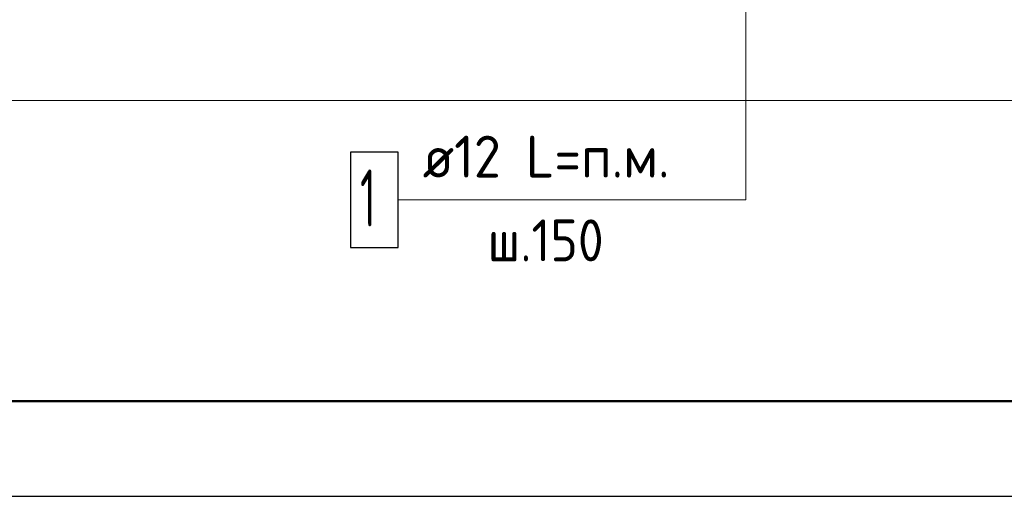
# Model space of a CAD drawing. Header units: millimetres. Extents: x 0 to 42000, y 0 to 29700.
# Tile 7 of 21: x 14003 to 19168, y 0 to 2504. Entities that reach past the tile are written whole.
import ezdxf

# ---------------------------------------------------------------- set-up
doc = ezdxf.new("R2010")
doc.units = ezdxf.units.MM
for name, color, linetype, lineweight in [('Standard', 7, 'Continuous', 25), ('Позиционная метка линия выноска', 7, 'Continuous', 13), ('Стена фоновая арматура Х1', 7, 'Continuous', 35)]:
    doc.layers.add(name, color=color, linetype=linetype, lineweight=lineweight)
doc.styles.add('ISOCPEUR', font='txt')

msp = doc.modelspace()

# ---------------------------------------------------------------- linework, layer by layer
at = {"layer": 'Standard', "color": 7, "linetype": 'Continuous', "lineweight": 25, "transparency": 33554687}
msp.add_lwpolyline([(0, 0), (42000, 0), (42000, 29700), (0, 29700), (0, 0)], close=True, dxfattribs=at)
at = {"layer": 'Standard', "color": 7, "linetype": 'Continuous', "lineweight": 50, "transparency": 33554687}
msp.add_lwpolyline([(2000, 29200), (41500, 29200), (41500, 500), (2000, 500), (2000, 29200)], close=True, dxfattribs=at)
at = {"layer": 'Standard', "color": 7, "linetype": 'Continuous', "lineweight": 13, "transparency": 33554687}
msp.add_lwpolyline([(10011.6, 500), (23000, 500), (23000, 14741.2), (10011.6, 14741.2), (10011.6, 500)], dxfattribs=at)
at = {"layer": 'Standard', "color": 254, "linetype": 'Continuous', "lineweight": 13, "true_color": 0xc4c4ff, "transparency": 33554687}
msp.add_lwpolyline([(13488.8, 2079.4), (19822.2, 2079.4), (19822.2, 10864.4), (13488.8, 10864.4), (13488.8, 2079.4)], dxfattribs=at)
at = {"layer": 'Позиционная метка линия выноска', "color": 7, "linetype": 'Continuous', "lineweight": 13, "transparency": 33554687}
msp.add_lwpolyline([(16155.5, 4334.2), (16532.6, 3957.1), (17811.7, 3957.1), (17811.7, 1557.1), (15988.4, 1557.1)], dxfattribs=at)
at = {"layer": 'Стена фоновая арматура Х1', "color": 7, "linetype": 'Continuous', "lineweight": 25, "transparency": 33554687}
msp.add_lwpolyline([(15738.4, 1307.1), (15988.4, 1307.1), (15988.4, 1807.1), (15738.4, 1807.1), (15738.4, 1307.1)], dxfattribs=at)

# ---------------------------------------------------------------- texts
at = {"layer": 'Стена фоновая арматура Х1', "color": 7, "linetype": 'Continuous', "lineweight": 13, "transparency": 33554687, "attachment_point": 7, "style": 'ISOCPEUR'}
for s, insert, char_height, width in [('\\W0.94;ø12 L=п.м. ', (16117, 1674.4), 220, 1599.154), ('\\W0.56;1', (15788.4, 1417.1), 300, 233.333), ('\\W0.90;ш.150 ', (16458, 1234.4), 220, 912.893)]:
    msp.add_mtext(s, dxfattribs=dict(at, insert=insert, char_height=char_height, width=width))

doc.saveas('drawing.dxf')
